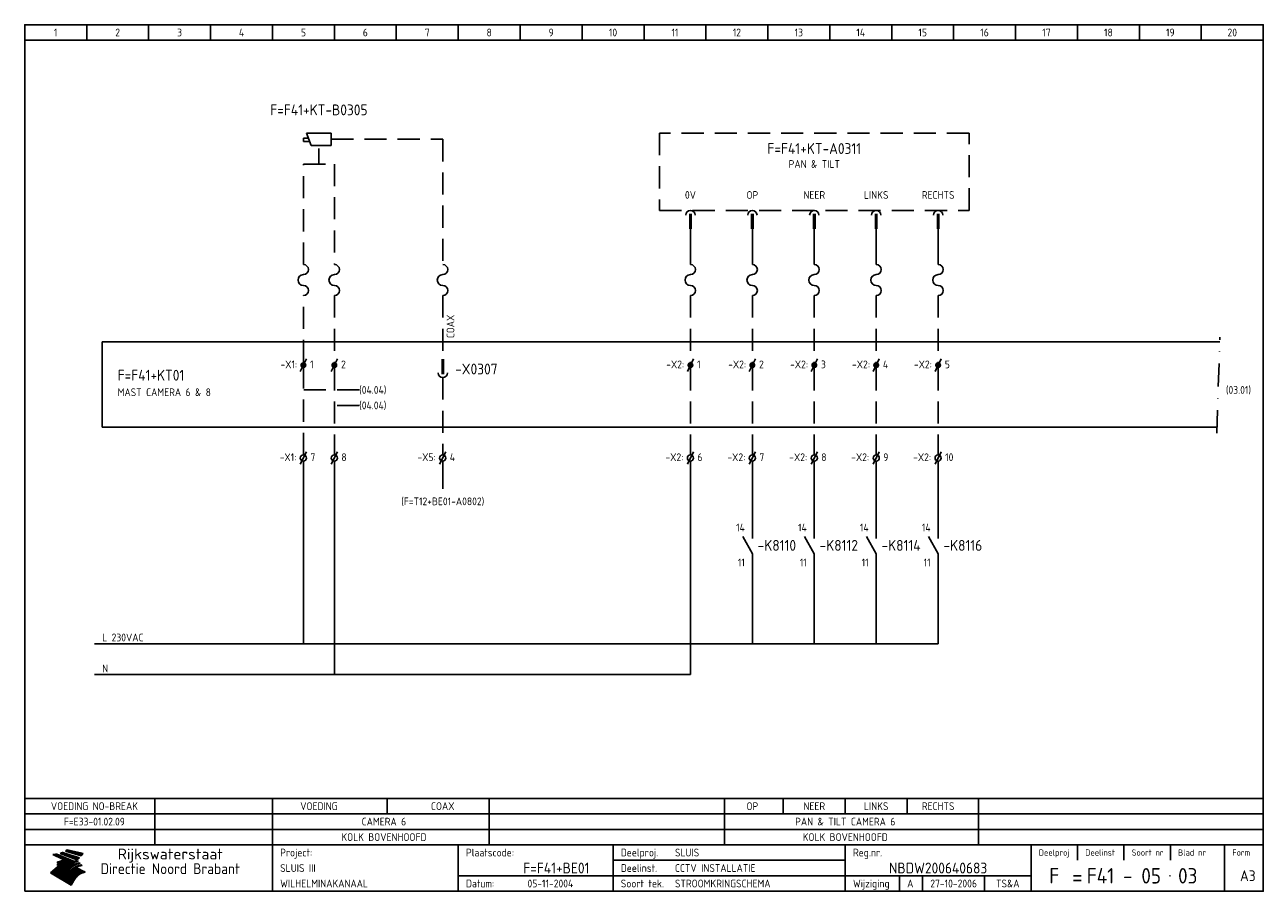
# Model space of a CAD drawing. Extents: x 10 to 410, y 10 to 290.
import ezdxf
from ezdxf.enums import TextEntityAlignment as Align

# ---------------------------------------------------------------- set-up
doc = ezdxf.new("R2010")
doc.units = 0
doc.header["$LTSCALE"] = 15
doc.header["$MEASUREMENT"] = 0
doc.linetypes.add('DASHDOT', pattern=[1, 0.5, -0.25, 0, -0.25])
doc.linetypes.add('HIDDEN', pattern=[9.525, 6.35, -3.175])
for name, color, linetype in [('0-25', 7, 'CONTINUOUS'), ('0-35', 2, 'CONTINUOUS'), ('0-50', 3, 'CONTINUOUS'), ('B-25', 7, 'CONTINUOUS'), ('B-35', 2, 'CONTINUOUS'), ('S-25', 7, 'CONTINUOUS')]:
    doc.layers.add(name, color=color, linetype=linetype)
doc.styles.add('ISO', font='iso.shx')
doc.styles.get("Standard").update_dxf_attribs({"font": 'iso.shx'})

# ---------------------------------------------------------------- blocks, each defined once
blk = doc.blocks.new('X101')
at = {"layer": 'S-25', "color": 0}
blk.add_line((1, 2), (-1, -2), dxfattribs=at)
at = {"layer": 'S-25', "color": 0, "const_width": 1}
blk.add_lwpolyline([(-0.5, 0, 1), (0.5, 0, 1)], format="xyb", close=True, dxfattribs=at)
at = {"layer": 'B-25'}
blk.add_attdef('LC', text='', height=2.5, dxfattribs=at).set_placement((-2, -1), align=Align.RIGHT)
blk.add_attdef('KT', (2.16, -1), '', height=2.5, dxfattribs=at)
blk = doc.blocks.new('X105')
at = {"layer": '0-25', "color": 0}
blk.add_line((1, 2), (-1, -2), dxfattribs=at)
blk.add_circle((0, 0), 1, dxfattribs=at)
at = {"layer": '0-25'}
blk.add_point((0, 0), dxfattribs=at)
at = {"layer": 'B-25', "style": 'ISO'}
blk.add_attdef('LC', text='', height=2.5, dxfattribs=at).set_placement((-2.26, -1), align=Align.RIGHT)
blk.add_attdef('KT', (2.26, -1), '', height=2.5, dxfattribs=at)
blk = doc.blocks.new('KADERA3')
at = {"layer": '0-25'}
for p, q in [((30, 285), (30, 290)), ((50, 285), (50, 290)), ((70, 285), (70, 290)), ((90, 285), (90, 290)), ((110, 285), (110, 290)), ((130, 285), (130, 290)), ((150, 285), (150, 290)), ((170, 285), (170, 290)), ((190, 285), (190, 290)), ((210, 285), (210, 290)), ((230, 285), (230, 290)), ((250, 285), (250, 290)), ((270, 285), (270, 290)), ((290, 285), (290, 290)), ((310, 285), (310, 290)), ((330, 285), (330, 290)), ((350, 285), (350, 290)), ((370, 285), (370, 290)), ((390, 285), (390, 290)), ((10, 285), (410, 285)), ((410, 35), (10, 35)), ((410, 30), (10, 30)), ((350, 25), (350, 20)), ((365, 25), (365, 20)), ((380, 25), (380, 20)), ((200, 20), (275, 20)), ((150, 15), (335, 15)), ((292.5, 15), (292.5, 10)), ((300, 15), (300, 10)), ((320, 15), (320, 10))]:
    blk.add_line(p, q, dxfattribs=at)
at = {"layer": '0-25', "color": 7}
for p, q in [((19.1, 21.89), (25.12, 19)), ((19.1, 21.89), (25.12, 19)), ((19.17, 21.86), (20.7, 21.86)), ((19.29, 21.8), (20.83, 21.8)), ((19.4, 21.75), (20.96, 21.75)), ((19.52, 21.69), (21.09, 21.69)), ((19.64, 21.63), (21.22, 21.63)), ((19.74, 21.92), (20.56, 21.92)), ((19.75, 21.58), (21.36, 21.58)), ((19.87, 21.52), (21.49, 21.52)), ((19.99, 21.47), (21.62, 21.47)), ((20.11, 21.41), (21.75, 21.41)), ((20.22, 21.35), (21.88, 21.35)), ((20.25, 21.97), (20.43, 21.97)), ((20.34, 21.3), (22.02, 21.3)), ((20.38, 21.99), (26.02, 19.59)), ((20.38, 21.99), (26.02, 19.59)), ((20.46, 21.24), (22.15, 21.24)), ((20.57, 21.18), (22.28, 21.18)), ((20.69, 21.13), (22.41, 21.13)), ((20.81, 21.07), (22.55, 21.07)), ((20.92, 21.02), (22.68, 21.02)), ((21.04, 20.96), (22.81, 20.96)), ((21.16, 20.9), (22.94, 20.9)), ((21.27, 20.85), (23.07, 20.85)), ((21.39, 20.79), (23.21, 20.79)), ((21.47, 22.25), (26.83, 20.19)), ((21.47, 22.25), (26.83, 20.19)), ((21.49, 22.25), (23.07, 22.25)), ((21.51, 20.73), (23.34, 20.73)), ((21.6, 22.2), (23.25, 22.2)), ((21.63, 20.68), (23.47, 20.68)), ((21.65, 22.31), (22.89, 22.31)), ((21.74, 20.62), (23.6, 20.62)), ((21.75, 22.14), (23.42, 22.14)), ((21.8, 22.37), (22.71, 22.37)), ((21.86, 20.57), (23.73, 20.57)), ((21.9, 22.08), (23.6, 22.08)), ((21.94, 22.42), (22.53, 22.42)), ((21.98, 20.51), (23.87, 20.51)), ((22.04, 22.03), (23.78, 22.03)), ((22.06, 22.48), (22.36, 22.48)), ((22.09, 20.45), (24, 20.45)), ((22.18, 22.53), (27.65, 20.8)), ((22.18, 22.53), (27.65, 20.8)), ((22.19, 21.97), (23.96, 21.97)), ((22.21, 20.4), (24.13, 20.4)), ((22.33, 20.34), (24.26, 20.34)), ((22.34, 21.92), (24.13, 21.92)), ((22.37, 20), (23.08, 20)), ((22.44, 20.28), (24.4, 20.28)), ((22.48, 21.86), (24.31, 21.86)), ((22.49, 20.06), (23.04, 20.06)), ((22.56, 20.23), (24.53, 20.23)), ((22.61, 20.12), (22.93, 20.12)), ((22.63, 21.8), (24.49, 21.8)), ((22.68, 20.17), (24.66, 20.17)), ((22.71, 20.17), (22.82, 20.17)), ((23.11, 20.02), (22.77, 20.2)), ((23.11, 20.02), (22.77, 20.2)), ((22.78, 21.75), (24.67, 21.75)), ((22.79, 20.12), (24.79, 20.12)), ((22.91, 20.06), (24.92, 20.06)), ((22.92, 21.69), (24.85, 21.69)), ((23.03, 20), (25.06, 20)), ((23.07, 21.63), (25.02, 21.63)), ((23.14, 22.99), (28.22, 21.46)), ((23.14, 22.99), (28.22, 21.46)), ((23.15, 22.98), (25.33, 22.98)), ((23.22, 21.58), (25.2, 21.58)), ((23.23, 23.04), (25.09, 23.04)), ((23.32, 23.1), (24.84, 23.1)), ((23.34, 22.93), (25.57, 22.93)), ((23.36, 21.52), (25.38, 21.52)), ((23.4, 23.15), (24.6, 23.15)), ((23.49, 23.21), (24.36, 23.21)), ((23.51, 21.47), (25.56, 21.47)), ((23.52, 22.87), (25.81, 22.87)), ((23.57, 23.27), (24.12, 23.27)), ((23.64, 23.32), (23.87, 23.32)), ((23.66, 21.41), (25.74, 21.41)), ((23.7, 23.36), (28.82, 22.17)), ((23.7, 23.36), (28.82, 22.17)), ((23.71, 22.82), (26.06, 22.82)), ((23.8, 21.35), (25.91, 21.35)), ((23.9, 22.76), (26.3, 22.76)), ((23.95, 21.3), (26.09, 21.3)), ((24.09, 22.7), (26.54, 22.7)), ((24.09, 21.24), (26.27, 21.24)), ((24.24, 21.18), (26.45, 21.18)), ((24.27, 22.65), (26.78, 22.65)), ((24.39, 21.13), (26.62, 21.13)), ((24.46, 22.59), (27.03, 22.59)), ((24.53, 21.07), (26.8, 21.07)), ((24.65, 22.53), (27.27, 22.53)), ((24.68, 21.02), (26.98, 21.02)), ((24.83, 20.96), (27.16, 20.96)), ((24.84, 22.48), (27.51, 22.48)), ((24.97, 20.9), (27.34, 20.9)), ((25.02, 22.42), (27.75, 22.42)), ((25.12, 20.85), (27.51, 20.85)), ((25.21, 22.37), (28, 22.37)), ((25.27, 20.79), (27.63, 20.79)), ((25.4, 22.31), (28.24, 22.31)), ((25.41, 20.73), (27.57, 20.73)), ((25.56, 20.68), (27.51, 20.68)), ((25.58, 22.25), (28.48, 22.25)), ((25.71, 20.62), (27.44, 20.62)), ((25.77, 22.2), (28.72, 22.2)), ((25.85, 20.57), (27.37, 20.57)), ((25.96, 22.14), (28.79, 22.14)), ((26, 20.51), (27.29, 20.51)), ((26.15, 22.08), (28.75, 22.08)), ((26.15, 20.45), (27.22, 20.45)), ((26.29, 20.4), (27.14, 20.4)), ((26.33, 22.03), (28.71, 22.03)), ((26.44, 20.34), (27.06, 20.34)), ((26.52, 21.97), (28.66, 21.97)), ((26.59, 20.28), (26.97, 20.28)), ((26.71, 21.92), (28.62, 21.92)), ((26.73, 20.23), (26.89, 20.23)), ((26.9, 21.86), (28.57, 21.86)), ((27.08, 21.8), (28.52, 21.8)), ((27.27, 21.75), (28.48, 21.75)), ((27.46, 21.69), (28.43, 21.69)), ((27.65, 21.63), (28.38, 21.63)), ((27.83, 21.58), (28.33, 21.58)), ((28.02, 21.52), (28.28, 21.52)), ((28.21, 21.47), (28.22, 21.47)), ((20.58, 17.88), (18.3, 16)), ((20.58, 17.88), (18.3, 16)), ((24.94, 11.97), (18.3, 16)), ((24.94, 11.97), (18.3, 16)), ((18.31, 16.01), (20.96, 16.01)), ((18.38, 16.07), (21.46, 16.07)), ((18.45, 16.12), (21.88, 16.12)), ((18.52, 16.18), (22.15, 16.18)), ((18.59, 16.23), (22.38, 16.23)), ((18.65, 16.29), (22.58, 16.29)), ((18.72, 16.35), (22.75, 16.35)), ((18.79, 16.4), (22.91, 16.4)), ((18.86, 16.46), (20.6, 16.46)), ((18.93, 16.52), (20.6, 16.52)), ((18.99, 16.57), (20.6, 16.57)), ((19.06, 16.63), (20.6, 16.63)), ((19.13, 16.68), (20.6, 16.68)), ((19.2, 16.74), (20.6, 16.74)), ((19.27, 16.8), (20.6, 16.8)), ((19.33, 16.85), (21.07, 16.85)), ((19.4, 16.91), (21.55, 16.91)), ((19.47, 16.97), (21.88, 16.97)), ((19.54, 17.02), (22.13, 17.02)), ((19.61, 17.08), (22.34, 17.08)), ((19.67, 17.13), (20.6, 17.13)), ((19.74, 17.19), (20.6, 17.19)), ((19.81, 17.25), (20.6, 17.25)), ((19.88, 17.3), (20.6, 17.3)), ((19.95, 17.36), (20.6, 17.36)), ((20.01, 17.42), (20.6, 17.42)), ((20.08, 17.47), (20.93, 17.47)), ((20.15, 17.53), (21.26, 17.53)), ((20.22, 17.58), (21.51, 17.58)), ((20.29, 17.64), (21.72, 17.64)), ((20.35, 17.7), (21.9, 17.7)), ((20.42, 17.75), (22.07, 17.75)), ((20.49, 17.81), (22.22, 17.81)), ((20.56, 17.87), (22.36, 17.87)), ((20.6, 19.11), (20.58, 19.51)), ((20.6, 19.11), (20.58, 19.51)), ((20.58, 19.5), (22.09, 19.5)), ((20.58, 19.44), (21.95, 19.44)), ((20.59, 19.38), (21.79, 19.38)), ((20.59, 19.33), (21.62, 19.33)), ((20.59, 19.27), (21.42, 19.27)), ((20.6, 19.22), (21.2, 19.22)), ((20.6, 19.16), (20.93, 19.16)), ((20.6, 19.11), (20.69, 19.12)), ((20.6, 19.11), (20.69, 19.12)), ((20.6, 18.79), (20.77, 18.81)), ((20.6, 18.79), (20.77, 18.81)), ((20.6, 18.29), (20.6, 18.79)), ((20.6, 18.29), (20.6, 18.79)), ((20.6, 18.77), (22.46, 18.77)), ((20.6, 18.71), (22.33, 18.71)), ((20.6, 18.65), (22.19, 18.65)), ((20.6, 18.6), (22.04, 18.6)), ((20.6, 18.54), (21.87, 18.54)), ((20.6, 18.48), (21.68, 18.48)), ((20.6, 18.43), (21.46, 18.43)), ((20.6, 18.37), (21.21, 18.37)), ((20.6, 18.32), (20.87, 18.32)), ((20.6, 18.29), (20.88, 18.32)), ((20.6, 18.29), (20.88, 18.32)), ((20.6, 17.88), (20.86, 17.91)), ((20.6, 17.88), (20.86, 17.91)), ((20.6, 17.43), (20.97, 17.48)), ((20.6, 17.43), (20.97, 17.48)), ((20.6, 17.43), (20.6, 17.09)), ((20.6, 17.43), (20.6, 17.09)), ((20.6, 17.09), (21.26, 17.16)), ((20.6, 17.09), (21.26, 17.16)), ((20.6, 16.8), (21.37, 16.89)), ((20.6, 16.8), (21.37, 16.89)), ((20.6, 16.8), (20.6, 16.45)), ((20.6, 16.8), (20.6, 16.45)), ((20.6, 16.45), (21.56, 16.56)), ((20.6, 16.45), (21.56, 16.56)), ((20.6, 15.97), (21.67, 16.09)), ((20.6, 15.97), (21.67, 16.09)), ((20.7, 16.46), (23.06, 16.46)), ((20.9, 19.55), (22.23, 19.55)), ((20.9, 18.82), (22.59, 18.82)), ((20.98, 17.92), (22.5, 17.92)), ((21.02, 17.13), (22.53, 17.13)), ((21.19, 19.61), (22.35, 19.61)), ((21.2, 16.52), (23.2, 16.52)), ((21.32, 18.88), (22.71, 18.88)), ((21.32, 17.98), (22.62, 17.98)), ((21.42, 19.67), (22.47, 19.67)), ((21.47, 17.19), (22.7, 17.19)), ((21.59, 18.03), (22.74, 18.03)), ((21.61, 18.93), (22.82, 18.93)), ((21.62, 19.72), (22.59, 19.72)), ((21.72, 16.57), (23.32, 16.57)), ((21.77, 17.25), (22.85, 17.25)), ((21.8, 19.78), (22.69, 19.78)), ((21.8, 18.09), (22.85, 18.09)), ((21.84, 18.99), (22.92, 18.99)), ((21.96, 19.83), (22.79, 19.83)), ((21.99, 18.15), (22.95, 18.15)), ((22.01, 17.3), (22.99, 17.3)), ((22.03, 19.05), (23.03, 19.05)), ((22.1, 16.63), (23.44, 16.63)), ((22.11, 19.89), (22.89, 19.89)), ((22.16, 18.2), (23.05, 18.2)), ((22.21, 19.1), (23.12, 19.1)), ((22.21, 17.36), (23.12, 17.36)), ((22.24, 19.95), (22.99, 19.95)), ((22.31, 18.26), (23.15, 18.26)), ((22.36, 19.16), (23.22, 19.16)), ((22.38, 16.68), (23.56, 16.68)), ((22.39, 17.42), (23.24, 17.42)), ((22.45, 18.32), (23.24, 18.32)), ((22.51, 19.22), (23.3, 19.22)), ((22.56, 17.47), (23.36, 17.47)), ((22.59, 18.37), (23.33, 18.37)), ((22.6, 16.74), (23.66, 16.74)), ((22.64, 19.27), (23.39, 19.27)), ((22.71, 18.43), (23.42, 18.43)), ((22.71, 17.53), (23.47, 17.53)), ((22.77, 19.33), (23.47, 19.33)), ((22.79, 16.8), (23.77, 16.8)), ((22.83, 18.48), (23.5, 18.48)), ((22.84, 17.58), (23.57, 17.58)), ((22.89, 19.38), (23.55, 19.38)), ((22.94, 18.54), (23.58, 18.54)), ((22.96, 16.85), (23.86, 16.85)), ((22.97, 17.64), (23.67, 17.64)), ((23, 19.44), (23.63, 19.44)), ((23.04, 18.6), (23.66, 18.6)), ((23.1, 19.5), (23.72, 19.5)), ((23.1, 17.7), (23.77, 17.7)), ((23.12, 16.91), (23.96, 16.91)), ((23.14, 18.65), (23.74, 18.65)), ((23.15, 19.95), (25.19, 19.95)), ((23.21, 19.55), (23.8, 19.55)), ((23.21, 17.75), (23.86, 17.75)), ((23.21, 16.01), (28.9, 16.01)), ((23.24, 18.71), (23.82, 18.71)), ((23.26, 19.89), (25.32, 19.89)), ((23.26, 16.97), (24.05, 16.97)), ((23.3, 19.61), (23.88, 19.61)), ((23.32, 17.81), (23.95, 17.81)), ((23.33, 18.77), (23.91, 18.77)), ((23.37, 16.07), (29.08, 16.07)), ((23.38, 19.83), (25.45, 19.83)), ((23.39, 19.67), (23.81, 19.67)), ((23.39, 17.02), (24.14, 17.02)), ((23.42, 18.82), (23.99, 18.82)), ((23.42, 17.87), (24.03, 17.87)), ((23.45, 19.7), (23.58, 19.79)), ((23.45, 19.7), (23.58, 19.79)), ((23.48, 19.72), (23.7, 19.72)), ((23.5, 19.78), (25.58, 19.78)), ((23.51, 18.88), (24.07, 18.88)), ((23.51, 16.12), (29.27, 16.12)), ((23.52, 17.92), (24.11, 17.92)), ((23.52, 17.08), (24.22, 17.08)), ((23.54, 18.9), (24.3, 19.42)), ((23.54, 18.9), (24.3, 19.42)), ((23.56, 19.78), (23.59, 19.78)), ((23.56, 19.39), (23.9, 19.62)), ((23.56, 19.39), (23.9, 19.62)), ((23.58, 19.79), (23.9, 19.62)), ((23.58, 19.79), (23.9, 19.62)), ((23.59, 18.93), (24.15, 18.93)), ((23.61, 19.72), (25.72, 19.72)), ((23.62, 17.98), (24.2, 17.98)), ((23.63, 17.13), (24.3, 17.13)), ((23.65, 18.59), (24.62, 19.25)), ((23.65, 18.59), (24.62, 19.25)), ((29.41, 16.17), (23.65, 16.17)), ((23.67, 18.99), (24.23, 18.99)), ((23.71, 18.03), (24.28, 18.03)), ((23.73, 19.67), (25.85, 19.67)), ((23.75, 19.05), (24.32, 19.05)), ((23.75, 17.19), (24.38, 17.19)), ((23.77, 16.23), (29.47, 16.23)), ((23.79, 18.09), (24.36, 18.09)), ((23.83, 19.1), (24.4, 19.1)), ((23.85, 19.61), (25.98, 19.61)), ((23.85, 17.25), (24.46, 17.25)), ((23.88, 18.15), (24.44, 18.15)), ((23.89, 16.29), (29.36, 16.29)), ((23.92, 19.16), (24.48, 19.16)), ((23.94, 18.19), (25.23, 19.07)), ((23.94, 18.19), (25.23, 19.07)), ((23.95, 17.3), (24.55, 17.3)), ((23.96, 19.55), (25.96, 19.55)), ((23.96, 18.2), (24.53, 18.2)), ((24, 19.22), (24.56, 19.22)), ((24, 16.35), (29.24, 16.35)), ((24.04, 18.26), (24.61, 18.26)), ((24.05, 17.36), (24.63, 17.36)), ((24.06, 17.88), (25.34, 18.76)), ((24.06, 17.88), (25.34, 18.76)), ((24.08, 19.5), (25.88, 19.5)), ((24.08, 19.27), (24.58, 19.27)), ((24.11, 16.4), (29.13, 16.4)), ((24.13, 18.32), (24.69, 18.32)), ((24.14, 17.42), (24.71, 17.42)), ((24.16, 19.33), (24.47, 19.33)), ((24.2, 19.44), (25.79, 19.44)), ((24.21, 18.37), (24.77, 18.37)), ((24.21, 16.46), (29.02, 16.46)), ((24.23, 17.47), (24.79, 17.47)), ((24.24, 17.48), (25.52, 18.36)), ((24.24, 17.48), (25.52, 18.36)), ((24.25, 19.38), (24.36, 19.38)), ((24.29, 18.43), (24.85, 18.43)), ((24.3, 19.42), (24.62, 19.25)), ((24.3, 19.42), (24.62, 19.25)), ((24.31, 19.38), (25.71, 19.38)), ((24.31, 17.53), (24.87, 17.53)), ((24.31, 16.52), (28.91, 16.52)), ((24.35, 17.17), (25.64, 18.05)), ((24.35, 17.17), (25.64, 18.05)), ((24.37, 18.48), (24.94, 18.48)), ((24.39, 17.58), (24.96, 17.58)), ((24.4, 16.57), (28.79, 16.57)), ((24.43, 19.33), (25.62, 19.33)), ((24.45, 18.54), (25.02, 18.54)), ((24.47, 17.64), (25.04, 17.64)), ((24.49, 16.63), (28.68, 16.63)), ((24.54, 18.6), (25.1, 18.6)), ((24.55, 19.27), (25.54, 19.27)), ((24.56, 17.7), (25.12, 17.7)), ((24.57, 16.68), (28.57, 16.68)), ((24.62, 18.65), (25.18, 18.65)), ((24.63, 16.72), (25.91, 17.6)), ((24.63, 16.72), (25.91, 17.6)), ((24.64, 17.75), (25.2, 17.75)), ((24.66, 16.74), (28.45, 16.74)), ((24.67, 19.22), (25.45, 19.22)), ((24.7, 18.71), (25.27, 18.71)), ((24.72, 17.81), (25.29, 17.81)), ((24.74, 16.8), (28.34, 16.8)), ((24.78, 19.16), (25.37, 19.16)), ((24.78, 18.77), (25.34, 18.77)), ((24.8, 17.87), (25.37, 17.87)), ((24.82, 16.85), (28.23, 16.85)), ((24.87, 18.82), (25.4, 18.82)), ((24.89, 17.92), (25.45, 17.92)), ((24.9, 19.1), (25.28, 19.1)), ((24.9, 16.91), (28.11, 16.91)), ((24.95, 18.88), (25.45, 18.88)), ((24.97, 17.98), (25.53, 17.98)), ((24.99, 16.97), (28, 16.97)), ((25.02, 19.05), (25.2, 19.05)), ((25.03, 18.93), (25.51, 18.93)), ((25.05, 18.03), (25.61, 18.03)), ((25.07, 17.02), (27.89, 17.02)), ((25.11, 18.99), (25.57, 18.99)), ((26.02, 19.59), (25.12, 19)), ((26.02, 19.59), (25.12, 19)), ((25.13, 18.09), (25.68, 18.09)), ((25.15, 17.08), (27.77, 17.08)), ((25.19, 19.05), (25.63, 19.05)), ((25.21, 18.15), (25.75, 18.15)), ((25.23, 17.13), (27.66, 17.13)), ((25.26, 19.1), (25.7, 19.1)), ((25.3, 18.2), (25.82, 18.2)), ((25.31, 17.19), (27.55, 17.19)), ((25.33, 19.16), (25.77, 19.16)), ((25.38, 18.26), (25.89, 18.26)), ((25.39, 19.22), (25.85, 19.22)), ((25.4, 17.25), (27.43, 17.25)), ((25.46, 18.32), (25.97, 18.32)), ((25.47, 19.27), (25.93, 19.27)), ((25.48, 17.3), (27.32, 17.3)), ((25.54, 19.33), (26.03, 19.33)), ((25.54, 18.37), (26.06, 18.37)), ((25.56, 17.36), (27.21, 17.36)), ((25.62, 18.43), (26.14, 18.43)), ((25.63, 19.38), (26.13, 19.38)), ((25.64, 17.42), (27.1, 17.42)), ((25.7, 18.48), (26.24, 18.48)), ((25.72, 19.44), (26.24, 19.44)), ((25.73, 17.47), (26.98, 17.47)), ((25.79, 18.54), (26.34, 18.54)), ((25.81, 17.53), (26.87, 17.53)), ((25.82, 19.5), (26.36, 19.5)), ((25.89, 18.6), (26.46, 18.6)), ((25.89, 17.58), (26.76, 17.58)), ((25.93, 19.55), (26.53, 19.55)), ((25.96, 17.64), (26.64, 17.64)), ((25.99, 18.65), (26.58, 18.65)), ((26.04, 17.7), (26.59, 17.7)), ((26.06, 19.61), (26.85, 19.61)), ((26.1, 18.71), (26.72, 18.71)), ((26.12, 17.75), (26.67, 17.75)), ((26.2, 17.81), (26.76, 17.81)), ((26.21, 19.67), (27.23, 19.67)), ((26.23, 18.77), (26.89, 18.77)), ((26.29, 17.87), (26.86, 17.87)), ((26.37, 18.82), (27.09, 18.82)), ((26.39, 17.92), (26.97, 17.92)), ((26.44, 19.72), (27.18, 19.72)), ((26.49, 17.98), (27.09, 17.98)), ((26.53, 18.88), (27.34, 18.88)), ((26.56, 17.68), (29.54, 16.2)), ((26.56, 17.68), (29.54, 16.2)), ((26.6, 18.03), (27.22, 18.03)), ((26.72, 18.09), (27.38, 18.09)), ((26.73, 18.93), (27.66, 18.93)), ((26.85, 18.15), (27.56, 18.15)), ((26.99, 18.99), (27.9, 18.99)), ((27, 18.2), (27.8, 18.2)), ((27.13, 19.78), (27.25, 19.64)), ((27.13, 19.78), (27.25, 19.64)), ((27.18, 18.26), (28.13, 18.26)), ((27.26, 19.05), (27.84, 19.05)), ((27.39, 18.32), (28.47, 18.32)), ((27.7, 18.37), (28.49, 18.37)), ((27.78, 19.1), (27.93, 18.96)), ((27.78, 19.1), (27.93, 18.96)), ((28, 18.43), (28.44, 18.43)), ((28.29, 15.83), (29.54, 16.2)), ((28.29, 15.83), (29.54, 16.2)), ((28.39, 18.48), (28.54, 18.32)), ((28.39, 18.48), (28.54, 18.32)), ((29.54, 16.2), (29.45, 16.17)), ((29.54, 16.2), (29.45, 16.17)), ((29.46, 16.18), (29.47, 16.18)), ((18.38, 15.95), (20.6, 15.95)), ((18.47, 15.9), (20.6, 15.9)), ((18.57, 15.84), (20.6, 15.84)), ((18.66, 15.78), (20.6, 15.78)), ((18.75, 15.73), (20.6, 15.73)), ((18.85, 15.67), (20.6, 15.67)), ((18.94, 15.62), (20.6, 15.62)), ((19.03, 15.56), (27.83, 15.56)), ((19.12, 15.5), (27.75, 15.5)), ((19.22, 15.45), (27.66, 15.45)), ((19.31, 15.39), (27.58, 15.39)), ((19.4, 15.33), (27.5, 15.33)), ((19.49, 15.28), (27.43, 15.28)), ((19.59, 15.22), (27.36, 15.22)), ((19.68, 15.17), (27.29, 15.17)), ((19.77, 15.11), (27.22, 15.11)), ((19.86, 15.05), (27.15, 15.05)), ((19.96, 15), (27.09, 15)), ((20.05, 14.94), (27.02, 14.94)), ((20.14, 14.88), (26.96, 14.88)), ((20.24, 14.83), (26.9, 14.83)), ((20.33, 14.77), (26.84, 14.77)), ((20.42, 14.72), (26.79, 14.72)), ((20.51, 14.66), (26.73, 14.66)), ((20.6, 15.97), (20.6, 15.58)), ((20.6, 15.97), (20.6, 15.58)), ((20.6, 15.58), (21.95, 15.73)), ((20.6, 15.58), (21.95, 15.73)), ((20.61, 14.6), (26.68, 14.6)), ((20.7, 14.55), (26.62, 14.55)), ((20.79, 14.49), (26.57, 14.49)), ((20.88, 14.43), (26.52, 14.43)), ((20.94, 15.62), (27.92, 15.62)), ((20.98, 14.38), (26.47, 14.38)), ((21.07, 14.32), (26.42, 14.32)), ((21.16, 14.27), (26.38, 14.27)), ((21.25, 14.21), (26.33, 14.21)), ((21.35, 14.15), (26.29, 14.15)), ((21.44, 14.1), (26.24, 14.1)), ((21.45, 15.67), (28.01, 15.67)), ((21.53, 14.04), (26.2, 14.04)), ((21.63, 13.98), (26.16, 13.98)), ((21.72, 13.93), (26.12, 13.93)), ((21.81, 13.87), (26.08, 13.87)), ((21.9, 13.82), (26.04, 13.82)), ((21.96, 15.73), (28.11, 15.73)), ((22, 13.76), (26, 13.76)), ((22.09, 13.7), (25.96, 13.7)), ((22.18, 13.65), (25.93, 13.65)), ((22.27, 13.59), (25.89, 13.59)), ((22.34, 15.78), (28.21, 15.78)), ((22.37, 13.53), (25.86, 13.53)), ((22.46, 13.48), (25.82, 13.48)), ((22.55, 13.42), (25.79, 13.42)), ((22.62, 15.84), (28.33, 15.84)), ((22.65, 13.37), (25.76, 13.37)), ((22.74, 13.31), (25.73, 13.31)), ((22.83, 13.25), (25.69, 13.25)), ((22.84, 15.9), (28.52, 15.9)), ((22.92, 13.2), (25.66, 13.2)), ((23.02, 13.14), (25.63, 13.14)), ((23.04, 15.95), (28.71, 15.95)), ((23.11, 13.08), (25.59, 13.08)), ((23.2, 13.03), (25.56, 13.03)), ((23.29, 12.97), (25.53, 12.97)), ((23.39, 12.92), (25.5, 12.92)), ((23.48, 12.86), (25.46, 12.86)), ((23.57, 12.8), (25.43, 12.8)), ((23.66, 12.75), (25.4, 12.75)), ((23.76, 12.69), (25.36, 12.69)), ((23.85, 12.63), (25.33, 12.63)), ((23.94, 12.58), (25.3, 12.58)), ((24.04, 12.52), (25.26, 12.52)), ((24.13, 12.47), (25.23, 12.47)), ((24.22, 12.41), (25.2, 12.41)), ((24.31, 12.35), (25.17, 12.35)), ((24.41, 12.3), (25.13, 12.3)), ((24.5, 12.24), (25.1, 12.24)), ((24.59, 12.18), (25.07, 12.18)), ((24.68, 12.13), (25.03, 12.13)), ((24.78, 12.07), (25, 12.07)), ((24.87, 12.02), (24.97, 12.02)), ((24.94, 11.97), (25.81, 13.45)), ((24.94, 11.97), (25.81, 13.45))]:
    blk.add_line(p, q, dxfattribs=at)
for centre, radius, start, end in [((19.15, 29.7), 7.8, 269.6055, 279.0886), ((19.15, 29.7), 7.8, 269.6055, 279.0886), ((19.93, 25.38), 5.91, 276.3402, 298.7463), ((19.93, 25.38), 5.91, 276.3402, 298.7463), ((19.84, 25.09), 6.03, 278.129, 302.868), ((19.84, 25.09), 6.03, 278.129, 302.868), ((19.84, 27.26), 5.27, 288.0217, 296.3084), ((19.84, 27.26), 5.27, 288.0217, 296.3084), ((20.49, 27.56), 5.28, 300.0654, 307.393), ((20.49, 27.56), 5.28, 300.0654, 307.393), ((24.11, 24.7), 5.26, 301.1147, 312.2814), ((24.11, 24.7), 5.26, 301.1147, 312.2814), ((21.95, 27.32), 8.59, 316.9248, 323.1399), ((21.95, 27.32), 8.59, 316.9248, 323.1399), ((20.21, 23.78), 5.91, 273.6149, 304.3803), ((20.21, 23.78), 5.91, 273.6149, 304.3803), ((20.35, 24.56), 5.76, 274.164, 302.5474), ((20.35, 24.56), 5.76, 274.164, 302.5474), ((20.05, 24.28), 6.02, 277.9472, 305.7139), ((20.05, 24.28), 6.02, 277.9472, 305.7139), ((20.04, 23.49), 6.09, 278.8115, 306.4242), ((20.04, 23.49), 6.09, 278.8115, 306.4242), ((20.53, 23.07), 5.96, 277.0519, 304.973), ((20.53, 23.07), 5.96, 277.0519, 304.973), ((20.72, 22.76), 5.91, 276.3402, 304.3803), ((20.72, 22.76), 5.91, 276.3402, 304.3803), ((21.06, 22.34), 5.81, 274.9043, 303.1745), ((21.06, 22.34), 5.81, 274.9043, 303.1745), ((20.82, 22.06), 6.04, 278.1111, 305.8489), ((20.82, 22.06), 6.04, 278.1111, 305.8489), ((21.3, 21.6), 5.91, 276.3402, 304.3803), ((21.3, 21.6), 5.91, 276.3402, 304.3803), ((27.05, 17.17), 2.63, 107.4286, 133.7799), ((27.05, 17.17), 2.63, 107.4286, 133.7799), ((27.45, 16.91), 2.81, 110.4143, 138.7411), ((27.45, 16.91), 2.81, 110.4143, 138.7411), ((27.57, 15.64), 3.4, 98.1566, 126.9045), ((27.57, 15.64), 3.4, 98.1566, 126.9045), ((27.91, 15.54), 3.39, 100.5835, 132.088), ((27.91, 15.54), 3.39, 100.5835, 132.088), ((28.21, 14.74), 3.67, 95.7581, 128.7216), ((28.21, 14.74), 3.67, 95.7581, 128.7216), ((27.01, 16.84), 2.93, 87.7348, 104.8316), ((27.01, 16.84), 2.93, 87.7348, 104.8316), ((27.37, 15.71), 3.93, 91.7838, 103.2817), ((27.37, 15.71), 3.93, 91.7838, 103.2817), ((28.4, 15.05), 3.21, 96.3886, 125.0052), ((28.4, 15.05), 3.21, 96.3886, 125.0052), ((27.82, 16.31), 2.8, 90.634, 105.1984), ((27.82, 16.31), 2.8, 90.634, 105.1984), ((28.19, 15.04), 3.93, 93.8342, 103.2817), ((28.19, 15.04), 3.93, 93.8342, 103.2817), ((28.58, 15.69), 2.8, 93.8141, 105.1984), ((28.58, 15.69), 2.8, 93.8141, 105.1984), ((28.95, 14.41), 3.93, 96.0135, 103.2817), ((28.95, 14.41), 3.93, 96.0135, 103.2817), ((31.24, 10.26), 6.3, 117.9568, 149.6251), ((31.24, 10.26), 6.3, 117.9568, 149.6251)]:
    blk.add_arc(centre, radius, start, end, dxfattribs=at)
at = {"layer": '0-35'}
for p, q in [((90, 25), (90, 10)), ((150, 25), (150, 10)), ((200, 25), (200, 10)), ((275, 25), (275, 10)), ((335, 25), (335, 10)), ((397.5, 25), (397.5, 10))]:
    blk.add_line(p, q, dxfattribs=at)
at = {"layer": '0-50'}
for p, q in [((10, 25), (410, 25)), ((348.75, 15), (351.25, 15)), ((348.75, 13.5), (351.25, 13.5))]:
    blk.add_line(p, q, dxfattribs=at)
blk.add_lwpolyline([(10, 10), (410, 10), (410, 290), (10, 290)], close=True, dxfattribs=at)
at = {"layer": '0-50', "const_width": 0.25}
blk.add_lwpolyline([(379.75, 15, 1), (380, 15, 1)], format="xyb", close=True, dxfattribs=at)
at = {"layer": '0-25', "style": 'ISO'}
for s, height, p in [('Project:', 2.5, (92.5, 22.5)), ('Plaatscode:', 2.5, (152.5, 22.5)), ('Deelproj.', 2.5, (202.5, 22.5)), ('Reg.nr.', 2.5, (277.5, 22.5)), ('Deelproj', 2, (337.5, 22.5)), ('Deelinst', 2, (352.5, 22.5)), ('Soort nr', 2, (367.5, 22.5)), ('Blad nr', 2, (382.5, 22.5)), ('Form', 2, (400, 22.5)), ('Deelinst.', 2.5, (202.5, 17.5)), ('Datum:', 2.5, (152.5, 12.5)), ('Soort tek.', 2.5, (202.5, 12.5)), ('Wijziging', 2.5, (277.5, 12.5))]:
    blk.add_text(s, height=height, dxfattribs=at).set_placement(p, align=Align.MIDDLE_LEFT)
for tag, p in [('STR1', (20, 287.5)), ('STR2', (40, 287.5)), ('STR3', (60, 287.5)), ('STR4', (80, 287.5)), ('STR5', (100, 287.5)), ('STR6', (120, 287.5)), ('STR7', (140, 287.5)), ('STR8', (160, 287.5)), ('STR9', (180, 287.5)), ('STR10', (200, 287.5)), ('STR11', (220, 287.5)), ('STR12', (240, 287.5)), ('STR13', (260, 287.5)), ('STR14', (280, 287.5)), ('STR15', (300, 287.5)), ('STR16', (320, 287.5)), ('STR17', (340, 287.5)), ('STR18', (360, 287.5)), ('STR19', (380, 287.5)), ('STR20', (400, 287.5)), ('W', (180, 12.5)), ('Z', (310, 12.5)), ('Y', (327.5, 12.5))]:
    blk.add_attdef(tag, text='', height=2.5, dxfattribs=at).set_placement(p, align=Align.MIDDLE)
for tag, p in [('N', (220, 22.5)), ('B', (92.5, 17.5)), ('P', (220, 17.5)), ('C', (92.5, 12.5)), ('U', (220, 12.5)), ('REV', (295, 12.5))]:
    blk.add_attdef(tag, text='', height=2.5, dxfattribs=at).set_placement(p, align=Align.MIDDLE_LEFT)
at = {"layer": '0-35', "style": 'ISO', "width": 1.00614}
blk.add_text('Rijkswaterstaat', height=3.5, dxfattribs=at).set_placement((40, 20.28), (74, 20.28), align=Align.FIT)
at = {"layer": '0-35', "color": 2, "style": 'ISO', "width": 0.948867}
blk.add_text('Directie Noord Brabant', height=3.5, dxfattribs=at).set_placement((34.5, 15.53), (79.5, 15.53), align=Align.FIT)
at = {"layer": '0-35', "style": 'ISO'}
for tag, p in [('X', (178.5, 17.5)), ('FORM', (402.5, 15))]:
    blk.add_attdef(tag, text='', height=3.5, dxfattribs=at).set_placement(p, align=Align.MIDDLE_LEFT)
blk.add_attdef('RNR', text='', height=3.5, dxfattribs=at).set_placement((305, 17.5), align=Align.MIDDLE)
at = {"layer": '0-50', "style": 'ISO'}
for tag, p in [('M', (342.5, 15)), ('O', (365, 15))]:
    blk.add_attdef(tag, text='', height=5, dxfattribs=at).set_placement(p, align=Align.MIDDLE)
blk.add_attdef('Q', text='', height=5, dxfattribs=at).set_placement((382.5, 15), align=Align.MIDDLE_LEFT)
blk = doc.blocks.new('0034')
at = {"layer": 'S-25'}
for p, q in [((0, 0), (0, -5)), ((0, -10), (-3.12, -4.38)), ((0, -10), (0, -15))]:
    blk.add_line(p, q, dxfattribs=at)
at = {"layer": 'B-25'}
for tag, p in [('KN1', (-2.43, -2.73)), ('KN2', (-2.43, -14.01))]:
    blk.add_attdef(tag, text='', height=2.5, dxfattribs=at).set_placement(p, align=Align.RIGHT)
blk.add_attdef('OM1', (4, -13.01), '', height=2.5, dxfattribs=at)
at = {"layer": 'B-35'}
blk.add_attdef('KT', (4.14, -8.99), '', height=3.5, dxfattribs=at)

msp = doc.modelspace()

# ---------------------------------------------------------------- linework, layer by layer
at = {"layer": '0-25'}
for p, q in [((10, 40), (410, 40)), ((52, 25), (52, 40)), ((90, 25), (90, 40)), ((127, 35), (127, 40)), ((160, 25), (160, 40)), ((236, 25), (236, 40)), ((255, 35), (255, 40)), ((275, 35), (275, 40)), ((295, 35), (295, 40)), ((318, 25), (318, 40))]:
    msp.add_line(p, q, dxfattribs=at)
at = {"layer": 'S-25', "color": 0}
for p, q in [((100, 253.38), (100, 252.25)), ((101.62, 253.38), (100, 253.38)), ((100, 252.25), (102, 252.25)), ((102.5, 251), (101, 255)), ((101, 255), (109, 255)), ((109, 255), (109, 251)), ((109, 251), (102.5, 251))]:
    msp.add_line(p, q, dxfattribs=at)
at = {"layer": 'S-25', "linetype": 'HIDDEN', "ltscale": 0.075}
for p, q in [((109, 253), (145, 253)), ((145, 253), (145, 212.5)), ((215, 255), (215, 230)), ((315, 255), (215, 255)), ((315, 230), (315, 255)), ((105, 245), (105, 250)), ((100, 212.5), (100, 245)), ((100, 245), (110, 245)), ((110, 245), (110, 212.5)), ((215, 230), (315, 230)), ((100, 181), (100, 202.5)), ((110, 202.5), (110, 181)), ((145, 202.5), (145, 182)), ((225, 202.5), (225, 181)), ((245, 202.5), (245, 181)), ((265, 202.5), (265, 181)), ((285, 202.5), (285, 181)), ((305, 202.5), (305, 181)), ((100, 151), (100, 179)), ((110, 179), (110, 151)), ((145, 176), (145, 151)), ((225, 179), (225, 151)), ((245, 179), (245, 151)), ((265, 179), (265, 151)), ((285, 179), (285, 151)), ((305, 179), (305, 151)), ((118, 172), (100, 172)), ((118, 167), (110, 167))]:
    msp.add_line(p, q, dxfattribs=at)
at = {"layer": 'S-25', "color": 0, "linetype": 'HIDDEN'}
for p, q in [((225, 220), (225, 224)), ((245, 220), (245, 224)), ((265, 220), (265, 224)), ((285, 220), (285, 224)), ((305, 220), (305, 224))]:
    msp.add_line(p, q, dxfattribs=at)
at = {"layer": 'S-25', "linetype": 'HIDDEN'}
for p, q in [((225, 220), (225, 212.5)), ((245, 220), (245, 212.5)), ((265, 220), (265, 212.5)), ((285, 220), (285, 212.5)), ((305, 220), (305, 212.5))]:
    msp.add_line(p, q, dxfattribs=at)
at = {"layer": 'S-25', "linetype": 'DASHDOT'}
msp.add_line((394.99, 158), (395.99, 189), dxfattribs=at)
at = {"layer": 'S-25'}
for p, q in [((395.94, 187.5), (35, 187.5)), ((35, 187.5), (35, 160)), ((35, 160), (395.05, 160)), ((100, 90), (100, 149)), ((110, 149), (110, 80)), ((145, 149), (145, 140)), ((225, 149), (225, 80)), ((245, 149), (245, 129)), ((265, 149), (265, 129)), ((285, 149), (285, 129)), ((305, 149), (305, 129)), ((245, 114), (245, 104)), ((265, 114), (265, 90)), ((285, 114), (285, 90)), ((305, 114), (305, 90)), ((245, 90), (245, 104)), ((32.5, 90), (305, 90)), ((32.5, 80), (225, 80))]:
    msp.add_line(p, q, dxfattribs=at)
at = {"layer": 'S-25', "color": 0, "const_width": 1}
for points in [[(225, 224), (225, 229)], [(245, 224), (245, 229)], [(265, 224), (265, 229)], [(285, 224), (285, 229)], [(305, 224), (305, 229)], [(145, 182), (145, 177)]]:
    msp.add_lwpolyline(points, dxfattribs=at)
at = {"layer": 'S-25', "color": 0}
for centre, radius, start, end in [((225, 228.5), 1.5, 0, 180), ((245, 228.5), 1.5, 0, 180), ((265, 228.5), 1.5, 0, 180), ((285, 228.5), 1.5, 0, 180), ((305, 228.5), 1.5, 0, 180), ((100, 210.88), 1.62, 270, 90), ((110, 210.88), 1.62, 270, 90), ((145, 210.88), 1.62, 270, 90), ((225, 210.88), 1.62, 270, 90), ((245, 210.88), 1.62, 270, 90), ((265, 210.88), 1.62, 270, 90), ((285, 210.88), 1.62, 270, 90), ((305, 210.88), 1.62, 270, 90), ((100, 207.5), 1.75, 90, 270), ((110, 207.5), 1.75, 90, 270), ((145, 207.5), 1.75, 90, 270), ((225, 207.5), 1.75, 90, 270), ((245, 207.5), 1.75, 90, 270), ((265, 207.5), 1.75, 90, 270), ((285, 207.5), 1.75, 90, 270), ((305, 207.5), 1.75, 90, 270), ((100, 204.12), 1.62, 270, 90), ((110, 204.12), 1.62, 270, 90), ((145, 204.12), 1.62, 270, 90), ((225, 204.12), 1.62, 270, 90), ((245, 204.12), 1.62, 270, 90), ((265, 204.12), 1.62, 270, 90), ((285, 204.12), 1.62, 270, 90), ((305, 204.12), 1.62, 270, 90), ((145, 177.5), 1.5, 180, 0)]:
    msp.add_arc(centre, radius, start, end, dxfattribs=at)

# ---------------------------------------------------------------- block references
at = {"layer": '0-25'}
ref = msp.add_blockref('0034', (245, 129), dxfattribs=at)
ref.add_attrib('KN1', '14', dxfattribs={"layer": 'B-25', "height": 2.5}).set_placement((242.57, 126.27), align=Align.RIGHT)
ref.add_attrib('KN2', '11', dxfattribs={"layer": 'B-25', "height": 2.5}).set_placement((242.57, 114.99), align=Align.RIGHT)
ref.add_attrib('KT', '-K8110', (246.71, 120.01), dxfattribs={"layer": 'B-35', "height": 3.5})
ref = msp.add_blockref('0034', (265, 129), dxfattribs=at)
ref.add_attrib('KN1', '14', dxfattribs={"layer": 'B-25', "height": 2.5}).set_placement((262.57, 126.27), align=Align.RIGHT)
ref.add_attrib('KN2', '11', dxfattribs={"layer": 'B-25', "height": 2.5}).set_placement((262.57, 114.99), align=Align.RIGHT)
ref.add_attrib('KT', '-K8112', (266.71, 120.01), dxfattribs={"layer": 'B-35', "height": 3.5})
ref = msp.add_blockref('0034', (285, 129), dxfattribs=at)
ref.add_attrib('KN1', '14', dxfattribs={"layer": 'B-25', "height": 2.5}).set_placement((282.57, 126.27), align=Align.RIGHT)
ref.add_attrib('KN2', '11', dxfattribs={"layer": 'B-25', "height": 2.5}).set_placement((282.57, 114.99), align=Align.RIGHT)
ref.add_attrib('KT', '-K8114', (286.71, 120.01), dxfattribs={"layer": 'B-35', "height": 3.5})
ref = msp.add_blockref('0034', (305, 129), dxfattribs=at)
ref.add_attrib('KN1', '14', dxfattribs={"layer": 'B-25', "height": 2.5}).set_placement((302.57, 126.27), align=Align.RIGHT)
ref.add_attrib('KN2', '11', dxfattribs={"layer": 'B-25', "height": 2.5}).set_placement((302.57, 114.99), align=Align.RIGHT)
ref.add_attrib('KT', '-K8116', (306.71, 120.01), dxfattribs={"layer": 'B-35', "height": 3.5})
at = {"layer": 'S-25'}
ref = msp.add_blockref('KADERA3', (0, 0), dxfattribs=at)
ref.add_attrib('B', 'SLUIS III', dxfattribs={"layer": '0-25', "height": 2.5, "style": 'ISO'}).set_placement((92.5, 17.5), align=Align.MIDDLE_LEFT)
ref.add_attrib('C', 'WILHELMINAKANAAL', dxfattribs={"layer": '0-25', "height": 2.5, "style": 'ISO'}).set_placement((92.5, 12.5), align=Align.MIDDLE_LEFT)
ref.add_attrib('N', 'SLUIS', dxfattribs={"layer": '0-25', "height": 2.5, "style": 'ISO'}).set_placement((220, 22.5), align=Align.MIDDLE_LEFT)
ref.add_attrib('P', 'CCTV INSTALLATIE', dxfattribs={"layer": '0-25', "height": 2.5, "style": 'ISO'}).set_placement((220, 17.5), align=Align.MIDDLE_LEFT)
ref.add_attrib('U', 'STROOMKRINGSCHEMA', dxfattribs={"layer": '0-25', "height": 2.5, "style": 'ISO'}).set_placement((220, 12.5), align=Align.MIDDLE_LEFT)
ref.add_attrib('M', 'F', dxfattribs={"layer": '0-50', "height": 5, "style": 'ISO'}).set_placement((342.5, 15), align=Align.MIDDLE)
ref.add_attrib('O', 'F41 - 05', dxfattribs={"layer": '0-50', "height": 5, "style": 'ISO'}).set_placement((365, 15), align=Align.MIDDLE)
ref.add_attrib('Q', '03', dxfattribs={"layer": '0-50', "height": 5, "style": 'ISO'}).set_placement((382.5, 15), align=Align.MIDDLE_LEFT)
ref.add_attrib('X', 'F=F41+BE01', dxfattribs={"layer": '0-35', "height": 3.5, "style": 'ISO'}).set_placement((171, 17.5), align=Align.MIDDLE_LEFT)
ref.add_attrib('RNR', 'NBDW200640683', dxfattribs={"layer": '0-35', "height": 3.5, "style": 'ISO'}).set_placement((305, 17.5), align=Align.MIDDLE)
ref.add_attrib('W', '05-11-2004', dxfattribs={"layer": '0-25', "height": 2.5, "style": 'ISO'}).set_placement((179.75, 12.5), align=Align.MIDDLE)
ref.add_attrib('FORM', 'A3', dxfattribs={"layer": '0-35', "height": 3.5, "style": 'ISO'}).set_placement((402.5, 15), align=Align.MIDDLE_LEFT)
ref.add_attrib('REV', 'A', dxfattribs={"layer": '0-25', "height": 2.5, "style": 'ISO'}).set_placement((295, 12.5), align=Align.MIDDLE_LEFT)
ref.add_attrib('Z', '27-10-2006', dxfattribs={"layer": '0-25', "height": 2.5, "style": 'ISO'}).set_placement((310, 12.5), align=Align.MIDDLE)
ref.add_attrib('Y', 'TS&A', dxfattribs={"layer": '0-25', "height": 2.5, "style": 'ISO'}).set_placement((327.5, 12.5), align=Align.MIDDLE)
ref.add_attrib('STR1', '1', dxfattribs={"layer": '0-25', "height": 2.5, "style": 'ISO'}).set_placement((20, 287.5), align=Align.MIDDLE)
ref.add_attrib('STR2', '2', dxfattribs={"layer": '0-25', "height": 2.5, "style": 'ISO'}).set_placement((40, 287.5), align=Align.MIDDLE)
ref.add_attrib('STR3', '3', dxfattribs={"layer": '0-25', "height": 2.5, "style": 'ISO'}).set_placement((60, 287.5), align=Align.MIDDLE)
ref.add_attrib('STR4', '4', dxfattribs={"layer": '0-25', "height": 2.5, "style": 'ISO'}).set_placement((80, 287.5), align=Align.MIDDLE)
ref.add_attrib('STR5', '5', dxfattribs={"layer": '0-25', "height": 2.5, "style": 'ISO'}).set_placement((100, 287.5), align=Align.MIDDLE)
ref.add_attrib('STR6', '6', dxfattribs={"layer": '0-25', "height": 2.5, "style": 'ISO'}).set_placement((120, 287.5), align=Align.MIDDLE)
ref.add_attrib('STR7', '7', dxfattribs={"layer": '0-25', "height": 2.5, "style": 'ISO'}).set_placement((140, 287.5), align=Align.MIDDLE)
ref.add_attrib('STR8', '8', dxfattribs={"layer": '0-25', "height": 2.5, "style": 'ISO'}).set_placement((160, 287.5), align=Align.MIDDLE)
ref.add_attrib('STR9', '9', dxfattribs={"layer": '0-25', "height": 2.5, "style": 'ISO'}).set_placement((180, 287.5), align=Align.MIDDLE)
ref.add_attrib('STR10', '10', dxfattribs={"layer": '0-25', "height": 2.5, "style": 'ISO'}).set_placement((200, 287.5), align=Align.MIDDLE)
ref.add_attrib('STR11', '11', dxfattribs={"layer": '0-25', "height": 2.5, "style": 'ISO'}).set_placement((220, 287.5), align=Align.MIDDLE)
ref.add_attrib('STR12', '12', dxfattribs={"layer": '0-25', "height": 2.5, "style": 'ISO'}).set_placement((240, 287.5), align=Align.MIDDLE)
ref.add_attrib('STR13', '13', dxfattribs={"layer": '0-25', "height": 2.5, "style": 'ISO'}).set_placement((260, 287.5), align=Align.MIDDLE)
ref.add_attrib('STR14', '14', dxfattribs={"layer": '0-25', "height": 2.5, "style": 'ISO'}).set_placement((280, 287.5), align=Align.MIDDLE)
ref.add_attrib('STR15', '15', dxfattribs={"layer": '0-25', "height": 2.5, "style": 'ISO'}).set_placement((300, 287.5), align=Align.MIDDLE)
ref.add_attrib('STR16', '16', dxfattribs={"layer": '0-25', "height": 2.5, "style": 'ISO'}).set_placement((320, 287.5), align=Align.MIDDLE)
ref.add_attrib('STR17', '17', dxfattribs={"layer": '0-25', "height": 2.5, "style": 'ISO'}).set_placement((340, 287.5), align=Align.MIDDLE)
ref.add_attrib('STR18', '18', dxfattribs={"layer": '0-25', "height": 2.5, "style": 'ISO'}).set_placement((360, 287.5), align=Align.MIDDLE)
ref.add_attrib('STR19', '19', dxfattribs={"layer": '0-25', "height": 2.5, "style": 'ISO'}).set_placement((380, 287.5), align=Align.MIDDLE)
ref.add_attrib('STR20', '20', dxfattribs={"layer": '0-25', "height": 2.5, "style": 'ISO'}).set_placement((400, 287.5), align=Align.MIDDLE)
for name, p, values in [('X101', (100, 180), {'KT': '1', 'LC': '-X1:'}), ('X101', (225, 180), {'KT': '1', 'LC': '-X2:'}), ('X101', (245, 180), {'KT': '2', 'LC': '-X2:'}), ('X101', (265, 180), {'KT': '3', 'LC': '-X2:'}), ('X101', (285, 180), {'KT': '4', 'LC': '-X2:'}), ('X101', (305, 180), {'KT': '5', 'LC': '-X2:'}), ('X105', (100, 150), {'KT': '7', 'LC': '-X1:'}), ('X105', (145, 150), {'KT': '4', 'LC': '-X5:'}), ('X105', (225, 150), {'KT': '6', 'LC': '-X2:'}), ('X105', (245, 150), {'KT': '7', 'LC': '-X2:'}), ('X105', (265, 150), {'KT': '8', 'LC': '-X2:'}), ('X105', (285, 150), {'KT': '9', 'LC': '-X2:'}), ('X105', (305, 150), {'KT': '10', 'LC': '-X2:'})]:
    msp.add_blockref(name, p, dxfattribs=at).add_auto_attribs(values)
ref = msp.add_blockref('X101', (110, 180), dxfattribs=at)
ref.add_attrib('KT', '2', (112.16, 179), dxfattribs={"layer": 'B-25', "height": 2.5})
ref = msp.add_blockref('X105', (110, 150), dxfattribs=at)
ref.add_attrib('KT', '8', (112.26, 149), dxfattribs={"layer": 'B-25', "height": 2.5, "style": 'ISO'})

# ---------------------------------------------------------------- texts
at = {"layer": 'B-25', "style": 'ISO'}
for s, p in [('PAN & TILT', (265, 245)), ('0V', (225, 235)), ('OP', (245, 235)), ('NEER', (265, 235)), ('LINKS', (285, 235)), ('RECHTS', (305, 235)), ('(F=T12+BE01-A0802)', (145, 136)), ('VOEDING NO-BREAK', (32.5, 37.5)), ('VOEDING', (105, 37.5)), ('COAX', (145, 37.5)), ('OP', (245, 37.5)), ('NEER', (265, 37.5)), ('LINKS', (285, 37.5)), ('RECHTS', (305, 37.5)), ('F=E33-01.02.09', (32.5, 32.5)), ('CAMERA 6', (126, 32.5)), ('PAN & TILT CAMERA 6', (275, 32.5)), ('KOLK BOVENHOOFD', (126, 27.5)), ('KOLK BOVENHOOFD', (275, 27.5))]:
    msp.add_text(s, height=2.5, dxfattribs=at).set_placement(p, align=Align.MIDDLE)
msp.add_text('COAX', height=2.5, rotation=90, dxfattribs=at).set_placement((147.5, 192.5), align=Align.MIDDLE)
msp.add_text('MAST CAMERA 6 & 8', height=2.5, dxfattribs=at).set_placement((40, 170))
for s, p in [('(04.04)', (118, 172)), ('(03.01)', (397.94, 172)), ('(04.04)', (118, 167))]:
    msp.add_text(s, height=2.5, dxfattribs=at).set_placement(p, align=Align.MIDDLE_LEFT)
for s, p in [('L 230VAC', (35, 90)), ('N', (35, 80))]:
    msp.add_text(s, height=2.5, dxfattribs=at).set_placement(p, align=Align.BOTTOM_LEFT)
at = {"layer": 'B-35', "style": 'ISO'}
for s, p in [('F=F41+KT-B0305', (105, 262.5)), ('F=F41+KT-A0311', (265, 250))]:
    msp.add_text(s, height=3.5, dxfattribs=at).set_placement(p, align=Align.MIDDLE)
for s, p in [('-X0307', (149, 177)), ('F=F41+KT01', (40, 175))]:
    msp.add_text(s, height=3.5, dxfattribs=at).set_placement(p)

doc.saveas('drawing.dxf')
